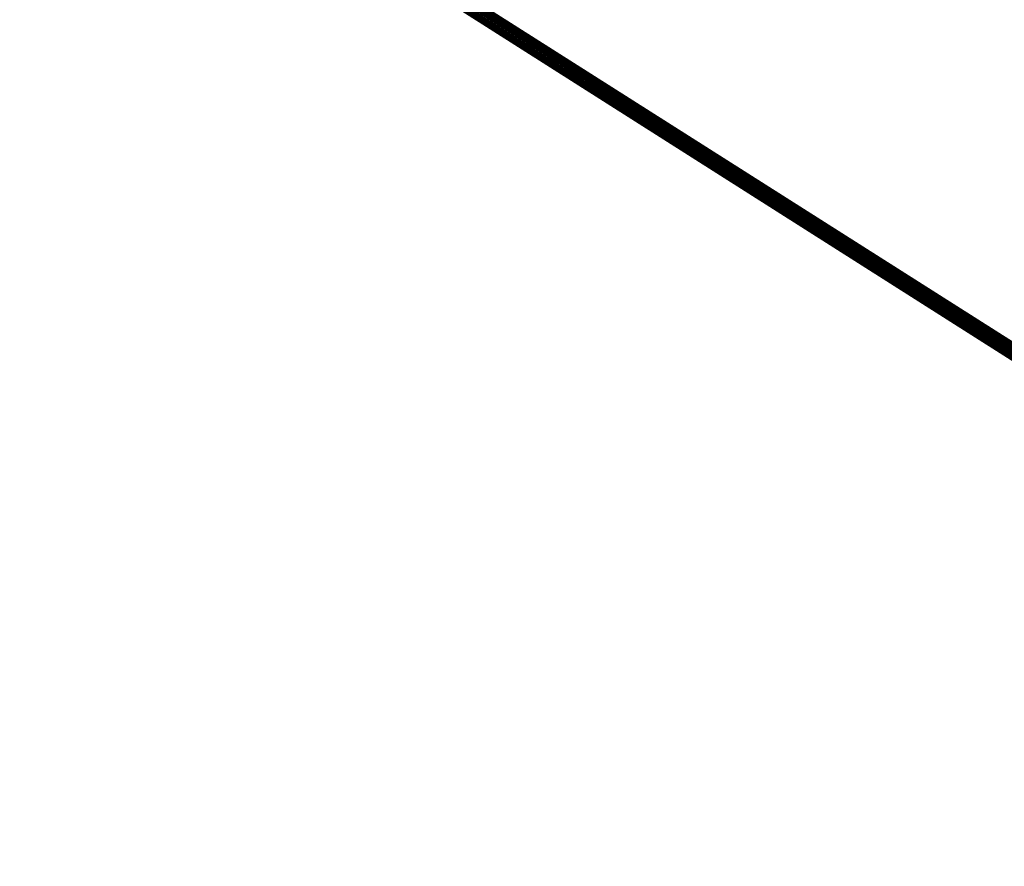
# Model space of a CAD drawing. Extents: x 1160024 to 2574774, y 200346 to 1150377.
# Tile 76 of 118: x 2465080 to 2474673, y 368393 to 376641. Entities that reach past the tile are written whole.
import ezdxf

# ---------------------------------------------------------------- set-up
doc = ezdxf.new("R2010")
doc.units = 0
doc.header["$MEASUREMENT"] = 0
doc.layers.add('Prop Drainage Structure Scour Hole Detail CELL', color=9, linetype='Continuous', lineweight=30)
doc.layers.add('Typical Terminator CELL', color=7, linetype='Continuous', lineweight=0)
doc.styles.add('Style-GEOMETRICFUTURA_211_M_L', font='GEOMETRICFUTURA_211_M_L.shx')
doc.dimstyles.new('erosion_control', dxfattribs={"dimtxt": 4.99999, "dimasz": 9.99998, "dimexe": 2.499995, "dimexo": 2.499995, "dimgap": 2.499995, "dimtad": 0, "dimtih": 1, "dimtoh": 1, "dimzin": 3, "dimdsep": 46, "dimtxsty": 'Style-GEOMETRICFUTURA_211_M_L', "dimcen": 0.09, "dimaunit": 1, "dimadec": 4, "dimazin": 3, "dimtfac": 1, "dimtofl": 0, "dimtmove": 0, "dimatfit": 1, "dimfxl": 1, "dimtzin": 3, "dimlwd": 106, "dimarcsym": 0})

# ---------------------------------------------------------------- blocks, each defined once
blk = doc.blocks.new('TERMINATOR_0.5')
at = {"color": 1, "linetype": 'Continuous', "lineweight": 0}
blk.add_line((0, 0), (-1, -0.1), dxfattribs=at)
blk = doc.blocks.new('PROP DRAINAGE STRUCTURE SCOUR HOLE DETAIL')
at = {"layer": 'Prop Drainage Structure Scour Hole Detail CELL', "lineweight": 13, "annotation_type": 0, "has_hookline": 1, "horizontal_direction": (0.160147, 0.987093, 0)}
for points, hookline_direction, text_width in [([(148.5, 41.9), (574865.3, 1339925.8)], 0, 36.4), ([(107.4, 42.5), (574927, 1339896.7)], 1, 61.9), ([(116.2, 46.6), (574887.5, 1339876)], 0, 7.61), ([(165.8, 46.5), (574861.8, 1339889.8)], 1, 17.1), ([(85.2, 180), (574895, 1339718.8)], 1, 35.9), ([(117.4, 168), (574899.5, 1339774.5)], 1, 48.2)]:
    blk.add_leader(points, dimstyle='erosion_control', override={"dimtxt": 3.999992, "dimasz": 3.999992, "dimgap": 1.999996, "dimldrblk": 'TERMINATOR_0.5', "dimlwd": 65534}, dxfattribs=dict(at, hookline_direction=hookline_direction, text_width=text_width))

msp = doc.modelspace()

# ---------------------------------------------------------------- block references
at = {"layer": 'Prop Drainage Structure Scour Hole Detail CELL', "rotation": 80.78458975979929}
msp.add_blockref('PROP DRAINAGE STRUCTURE SCOUR HOLE DETAIL', (2482692.9, 368279.9), dxfattribs=at)

doc.saveas('drawing.dxf')
